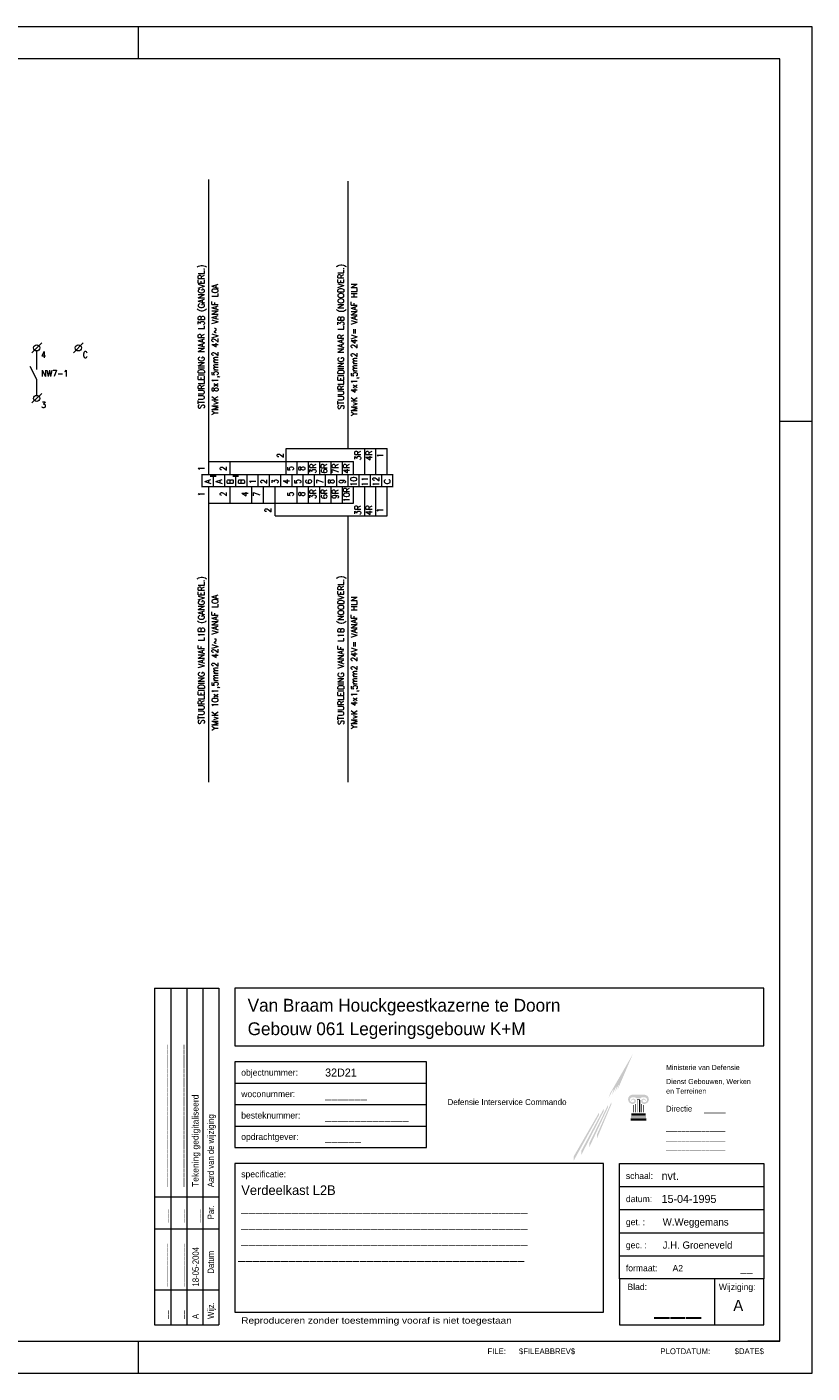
# Model space of a CAD drawing. Header units: metres. Extents: x 0 to 59.4, y 0 to 42.
# Tile 3 of 3: x 34.9 to 59.4, y 0 to 42. Entities that reach past the tile are written whole.
import ezdxf
from ezdxf.enums import TextEntityAlignment as Align

# ---------------------------------------------------------------- set-up
doc = ezdxf.new("R2010")
doc.units = ezdxf.units.M
doc.header["$MEASUREMENT"] = 0
doc.layers.add('Level 1', color=1, linetype='Continuous', lineweight=0)
doc.layers.add('Level 3', color=1, linetype='Continuous', lineweight=0)
doc.styles.add('Style-ENGINEERING', font='ENGINEERING.shx')
doc.styles.add('Style-LOW_RES_FILLED', font='LOW_RES_FILLED.shx')
doc.styles.add('Style-STANDARD', font='STANDARD.shx')
doc.styles.add('Style-WORKING', font='WORKING.shx')

# ---------------------------------------------------------------- blocks, each defined once
blk = doc.blocks.new('A2')
at = {"layer": 'Level 1', "color": 1, "linetype": 'Continuous', "lineweight": 0}
for p, q in [((5.94, 4.2), (0, 4.2)), ((3.84, 4.1), (3.84, 4.2)), ((5.94, 0), (5.94, 4.2)), ((5.84, 2.97), (5.94, 2.97)), ((3.84, 0), (3.84, 0.1)), ((0, 0), (5.94, 0))]:
    blk.add_line(p, q, dxfattribs=at)
at = {"layer": 'Level 1', "color": 140, "linetype": 'Continuous', "lineweight": 0}
blk.add_3dface([(0.1, 0.1), (5.84, 0.1), (5.84, 4.1), (0.1, 4.1)], dxfattribs=at)
blk = doc.blocks.new('OH_01')
at = {"layer": 'Level 3', "linetype": 'Continuous', "lineweight": 0}
for points in [[(-0.5347, 0.7585), (-0.529, 0.774), (-0.4588, 0.8954), (-0.5072, 0.7819), (-0.5034, 0.7955), (-0.5036, 0.7995), (-0.515, 0.7754), (-0.5106, 0.7894), (-0.5108, 0.7935), (-0.524, 0.7678), (-0.5191, 0.7824), (-0.5196, 0.7862)], [(-0.4209, 0.7684), (-0.4615, 0.7684), (-0.4616, 0.7683, 0.857143), (-0.4616, 0.7399), (-0.4615, 0.74), (-0.458, 0.74), (-0.4581, 0.7399, 0.413149), (-0.4494, 0.7491, 0.785342), (-0.4647, 0.7509, 1.045952), (-0.4629, 0.7501), (-0.4629, 0.7501, -1.010782), (-0.4539, 0.7475, -0.304542), (-0.4577, 0.745), (-0.4578, 0.745), (-0.4615, 0.745), (-0.4616, 0.745, -0.857143), (-0.4616, 0.7602), (-0.4615, 0.7602), (-0.4528, 0.7602), (-0.4528, 0.7602, -0.198171), (-0.4477, 0.7572), (-0.4478, 0.7574), (-0.4348, 0.7574), (-0.4349, 0.7572, -0.198171), (-0.4298, 0.7602), (-0.4299, 0.7602), (-0.4209, 0.7602), (-0.421, 0.7602, -0.857143), (-0.421, 0.745), (-0.4209, 0.745), (-0.4249, 0.745), (-0.4249, 0.745, -0.304542), (-0.4287, 0.7475, -1.010782), (-0.4197, 0.7501), (-0.4197, 0.7501, 1.045952), (-0.4179, 0.7509, 0.785342), (-0.4332, 0.7491, 0.413149), (-0.4245, 0.7399), (-0.4245, 0.74), (-0.4209, 0.74), (-0.421, 0.7399, 0.857143), (-0.421, 0.7683)]]:
    blk.add_hatch(color=1, dxfattribs=at).paths.add_polyline_path(points)
at = {"layer": 'Level 3', "linetype": 'Continuous', "lineweight": 0, "extrusion": (0, 0, -1)}
blk.add_hatch(color=1, dxfattribs=at).paths.add_polyline_path([(0.4361, 0.7136), (0.4361, 0.7542), (0.4464, 0.7542), (0.4464, 0.7136), (0.4444, 0.7136), (0.4444, 0.752), (0.4382, 0.752), (0.4382, 0.7136)])
at = {"layer": 'Level 3', "color": 1, "linetype": 'Continuous', "lineweight": 0}
for p, q in [((-1.95, 1.101), (-1.75, 1.101)), ((-1.95, 1.101), (-1.95, 0.05)), ((-1.9, 1.101), (-1.9, 0.05)), ((-1.85, 1.101), (-1.85, 0.05)), ((-1.8, 1.101), (-1.8, 0.05)), ((-1.75, 1.101), (-1.75, 0.05)), ((-1.7, 0.8042), (-1.1024, 0.8042)), ((-1.7, 0.7375), (-1.1024, 0.7375)), ((-0.4382, 0.752), (-0.4382, 0.7136)), ((-1.7, 0.6708), (-1.1024, 0.6708)), ((-0.5005, 0.482), (-0.05, 0.482)), ((-1.95, 0.45), (-1.75, 0.45)), ((-0.5005, 0.41), (-0.05, 0.41)), ((-1.95, 0.35), (-1.75, 0.35)), ((-0.5005, 0.338), (-0.05, 0.338)), ((-0.5005, 0.266), (-0.05, 0.266)), ((-1.95, 0.16), (-1.75, 0.16)), ((-1.95, 0.05), (-1.75, 0.05))]:
    blk.add_line(p, q, dxfattribs=at)
at = {"layer": 'Level 3', "color": 4, "linetype": 'Continuous', "lineweight": 0}
for q in [(0, 0.1), (-0.1, 0)]:
    blk.add_line((0, 0), q, dxfattribs=at)
at = {"layer": 'Level 3', "color": 253, "linetype": 'Continuous', "lineweight": 0}
for points in [[(-0.6194, 0.5938), (-0.5495, 0.7251), (-0.6194, 0.5806), (-0.5495, 0.7176)], [(-0.595, 0.6165), (-0.5367, 0.7358), (-0.595, 0.6035), (-0.5367, 0.7284)], [(-0.5706, 0.6446), (-0.526, 0.7449), (-0.5706, 0.6324), (-0.526, 0.7379)], [(-0.6436, 0.5754), (-0.5645, 0.7125), (-0.6436, 0.5621), (-0.5645, 0.705)]]:
    blk.add_solid(points, dxfattribs=at)
at = {"layer": 'Level 3', "color": 1, "linetype": 'Continuous', "lineweight": 0, "extrusion": (0, 0, -1)}
for points in [[(0.4586, 0.7136), (0.4565, 0.7136), (0.4586, 0.7369), (0.4565, 0.7369)], [(0.4525, 0.7136), (0.4505, 0.7136), (0.4525, 0.7391), (0.4505, 0.7391)]]:
    blk.add_solid(points, dxfattribs=at)
at = {"layer": 'Level 3', "color": 1, "linetype": 'Continuous', "lineweight": 0}
for points in [[(-0.4301, 0.7136), (-0.4321, 0.7136), (-0.4301, 0.7391), (-0.4321, 0.7391)], [(-0.424, 0.7136), (-0.426, 0.7136), (-0.424, 0.7369), (-0.426, 0.7369)], [(-0.4656, 0.6872), (-0.4169, 0.6872), (-0.4656, 0.6951), (-0.4169, 0.6951)], [(-0.4646, 0.6982), (-0.418, 0.6982), (-0.4646, 0.7004), (-0.418, 0.7004)], [(-0.4636, 0.7034), (-0.4189, 0.7034), (-0.4636, 0.7106), (-0.4189, 0.7106)]]:
    blk.add_solid(points, dxfattribs=at)
at = {"layer": 'Level 3', "color": 92, "linetype": 'Continuous', "lineweight": 0}
for points in [[(-1.7, 0.921), (-0.05, 0.921), (-0.05, 1.101), (-1.7, 1.101)], [(-1.7, 0.09), (-0.5505, 0.09), (-0.5505, 0.554), (-1.7, 0.554)], [(-0.5005, 0.05), (-0.05, 0.05), (-0.05, 0.194), (-0.5005, 0.194)], [(-0.05, 0.194), (-0.204, 0.194), (-0.204, 0.05), (-0.05, 0.05)]]:
    blk.add_3dface(points, dxfattribs=at)
at = {"layer": 'Level 3', "color": 1, "linetype": 'Continuous', "lineweight": 0}
for points in [[(-1.7, 0.604), (-1.1024, 0.604), (-1.1024, 0.871), (-1.7, 0.871)], [(-0.05, 0.194), (-0.5005, 0.194), (-0.5005, 0.554), (-0.05, 0.554)]]:
    blk.add_3dface(points, dxfattribs=at)
at = {"layer": 'Level 3', "color": 1, "linetype": 'Continuous', "lineweight": 0, "style": 'Style-WORKING'}
for s, height, p in [('objectnummer:', 0.02, (-1.68, 0.8377)), ('woconummer:', 0.02, (-1.68, 0.7709)), ('besteknummer:', 0.02, (-1.68, 0.7042)), ('opdrachtgever:', 0.02, (-1.68, 0.6375)), ('specificatie:', 0.02, (-1.6799, 0.5207)), ('schaal:', 0.02, (-0.4805, 0.5154)), ('datum:', 0.02, (-0.4805, 0.4434)), ('get. :', 0.02, (-0.4805, 0.3714)), ('gec. :', 0.02, (-0.4805, 0.2994)), ('formaat:', 0.02, (-0.4805, 0.2274)), ('Blad:', 0.02, (-0.4756, 0.169)), ('Wijziging:', 0.02, (-0.1907, 0.1688)), ('FILE:', 0.018, (-0.9121, -0.0318))]:
    blk.add_text(s, height=height, dxfattribs=at).set_placement(p, align=Align.MIDDLE_LEFT)
blk.add_text('Ministerie van Defensie', height=0.016, dxfattribs=at).set_placement((-0.3553, 0.8616), align=Align.TOP_LEFT)
at = {"layer": 'Level 3', "color": 2, "linetype": 'Continuous', "lineweight": 0, "style": 'Style-WORKING'}
blk.add_text('Defensie Interservice Commando', height=0.0187, dxfattribs=at).set_placement((-1.0367, 0.7455), align=Align.MIDDLE_LEFT)
at = {"layer": 'Level 3', "color": 1, "linetype": 'Continuous', "lineweight": 0, "style": 'Style-WORKING', "width": 0.900063}
for s, height, p in [('Aard van de wijziging', 0.019999, (-1.765, 0.48)), ('Par.', 0.02, (-1.765, 0.3798)), ('Datum', 0.02, (-1.765, 0.2104)), ('Wijz.', 0.02, (-1.765, 0.0689))]:
    blk.add_text(s, height=height, rotation=90, dxfattribs=at).set_placement(p)
at = {"layer": 'Level 3', "color": 254, "linetype": 'Continuous', "lineweight": 0, "style": 'Style-WORKING'}
blk.add_text('Directie', height=0.018, dxfattribs=at).set_placement((-0.3554, 0.734), align=Align.TOP_LEFT)
at = {"layer": 'Level 3', "color": 1, "linetype": 'Continuous', "lineweight": 0, "style": 'Style-WORKING', "width": 1.175022}
blk.add_text('Reproduceren zonder toestemming vooraf is niet toegestaan', height=0.02, dxfattribs=at).set_placement((-1.68, 0.0642), align=Align.MIDDLE_LEFT)
at = {"layer": 'Level 3', "color": 1, "linetype": 'Continuous', "lineweight": 0, "style": 'Style-WORKING'}
blk.add_text('$FILEABBREV$', height=0.018, dxfattribs=at).set_placement((-0.7264, -0.0318), align=Align.MIDDLE_CENTER)
at = {"layer": 'Level 3', "color": 1, "linetype": 'Continuous', "lineweight": 0, "style": 'Style-ENGINEERING'}
for s, p in [('PLOTDATUM:', (-0.2176, -0.0319)), ('$DATE$', (-0.0503, -0.0317))]:
    blk.add_text(s, height=0.018, dxfattribs=at).set_placement(p, align=Align.MIDDLE_RIGHT)
at = {"layer": 'Level 3', "color": 254, "linetype": 'Continuous', "lineweight": 0, "insert": (-0.3551, 0.8177), "char_height": 0.016, "attachment_point": 1, "line_spacing_factor": 1.117494, "style": 'Style-WORKING'}
blk.add_mtext('Dienst Gebouwen, Werken\\Pen Terreinen', dxfattribs=at)
at = {"layer": 'Level 3', "color": 92, "linetype": 'Continuous', "lineweight": 0, "style": 'Style-WORKING'}
for tag, p in [('OH_01_4149', (-1.66, 1.0477)), ('OH_01_4192', (-1.66, 0.9743))]:
    blk.add_attdef(tag, text='', height=0.04, dxfattribs=at).set_placement(p, align=Align.MIDDLE_LEFT)
at = {"layer": 'Level 3', "color": 254, "linetype": 'Continuous', "lineweight": 0, "style": 'Style-WORKING'}
for tag, height, p in [('OH_01_4129', 0.025, (-1.4184, 0.8377)), ('OH_01_4130', 0.025, (-1.4184, 0.7709)), ('OH_01_4180', 0.025, (-1.4184, 0.7042)), ('OH_01_4132', 0.025, (-1.4184, 0.6375)), ('OH_01_4140', 0.025, (-0.3693, 0.5153)), ('OH_01_4141', 0.025, (-0.3693, 0.4433)), ('OH_01_4193', 0.0225, (-0.3658, 0.3714)), ('OH_01_4194', 0.0225, (-0.3658, 0.2994)), ('OH_01_4146', 0.02, (-0.335, 0.2273))]:
    blk.add_attdef(tag, text='', height=height, dxfattribs=at).set_placement(p, align=Align.MIDDLE_LEFT)
blk.add_attdef('OH_01_4186', text='', height=0.018, dxfattribs=at).set_placement((-0.2366, 0.734), align=Align.TOP_LEFT)
at = {"layer": 'Level 3', "color": 1, "linetype": 'Continuous', "lineweight": 0, "style": 'Style-WORKING'}
for tag, p in [('OH_01_4188', (-0.3551, 0.6731)), ('OH_01_4189', (-0.3551, 0.6432)), ('OH_01_4190', (-0.3551, 0.6134))]:
    blk.add_attdef(tag, text='', height=0.016, dxfattribs=at).set_placement(p, align=Align.TOP_LEFT)
at = {"layer": 'Level 3', "color": 254, "linetype": 'Continuous', "lineweight": 0, "style": 'Style-WORKING'}
for tag, p in [('OH_01_4177', (-1.9237, 0.4805)), ('OH_01_4178', (-1.8729, 0.4805)), ('OH_01_4179', (-1.8231, 0.4805))]:
    blk.add_attdef(tag, text='', height=0.0199, rotation=90, dxfattribs=at).set_placement(p, align=Align.MIDDLE_LEFT)
at = {"layer": 'Level 3', "color": 254, "linetype": 'Continuous', "lineweight": 0, "style": 'Style-WORKING', "width": 0.900063}
for tag, p in [('OH_01_4167', (-1.9116, 0.37)), ('OH_01_4166', (-1.8628, 0.37)), ('OH_01_4165', (-1.813, 0.37)), ('OH_01_4169', (-1.9137, 0.1701)), ('OH_01_4168', (-1.8629, 0.1701)), ('OH_01_4164', (-1.8121, 0.1701)), ('OH_01_4171', (-1.911, 0.0686)), ('OH_01_4170', (-1.8622, 0.0686)), ('OH_01_4163', (-1.8124, 0.0686))]:
    blk.add_attdef(tag, p, '', height=0.02, rotation=90, dxfattribs=at)
at = {"layer": 'Level 3', "color": 2, "linetype": 'Continuous', "lineweight": 0, "style": 'Style-WORKING'}
for tag, p in [('OH_01_4057', (-1.6799, 0.4707)), ('OH_01_4058', (-1.6799, 0.4207)), ('OH_01_4059', (-1.6799, 0.3707)), ('OH_01_4060', (-1.6799, 0.3207)), ('OH_01_4061', (-1.6899, 0.2707))]:
    blk.add_attdef(tag, text='', height=0.03, dxfattribs=at).set_placement(p, align=Align.MIDDLE_LEFT)
at = {"layer": 'Level 3', "color": 254, "linetype": 'Continuous', "lineweight": 0, "style": 'Style-WORKING'}
blk.add_attdef('OH_01_4147', text='', height=0.025, dxfattribs=at).set_placement((-0.1042, 0.23), align=Align.MIDDLE_CENTER)
at = {"layer": 'Level 3', "color": 92, "linetype": 'Continuous', "lineweight": 0, "style": 'Style-LOW_RES_FILLED'}
blk.add_attdef('OH_01_4150', text='', height=0.065, dxfattribs=at).set_placement((-0.3188, 0.12), align=Align.MIDDLE_CENTER)
at = {"layer": 'Level 3', "color": 2, "linetype": 'Continuous', "lineweight": 0, "style": 'Style-WORKING'}
blk.add_attdef('OH_01_4153', text='', height=0.035, dxfattribs=at).set_placement((-0.1301, 0.1109), align=Align.MIDDLE_CENTER)

msp = doc.modelspace()

# ---------------------------------------------------------------- linework, layer by layer
at = {"layer": 'Level 1', "color": 1, "linetype": 'Continuous', "lineweight": 0}
for p, q in [((40.577, 37.237), (40.577, 28.05)), ((44.919, 37.191), (44.919, 28.847)), ((35.074, 31.831), (35.378, 32.144)), ((36.372, 31.831), (36.675, 32.144)), ((35.222, 31.315), (35.222, 31.878)), ((35.222, 31.003), (35.021, 31.409)), ((35.222, 30.519), (35.222, 31.003)), ((35.074, 30.269), (35.378, 30.566)), ((43.001, 28.44), (43.001, 28.847)), ((43.005, 28.847), (46.146, 28.847)), ((45.449, 28.05), (45.449, 28.847)), ((45.8, 28.05), (45.8, 28.847)), ((46.15, 28.05), (46.15, 28.847)), ((40.577, 28.44), (45.105, 28.44)), ((41.251, 28.05), (41.251, 28.44)), ((43.001, 28.05), (43.001, 28.44)), ((43.349, 28.05), (43.349, 28.44)), ((43.7, 28.05), (43.7, 28.44)), ((44.052, 28.05), (44.052, 28.44)), ((44.402, 28.05), (44.402, 28.44)), ((44.753, 28.05), (44.753, 28.44)), ((45.103, 28.05), (45.103, 28.44)), ((40.372, 28.034), (46.314, 28.034)), ((40.376, 28.05), (40.376, 27.644)), ((40.636, 28.003), (40.816, 28.003)), ((40.636, 27.987), (40.816, 27.987)), ((40.726, 28.05), (40.726, 27.644)), ((41.074, 28.05), (41.074, 27.644)), ((41.333, 28.003), (41.513, 28.003)), ((41.333, 27.987), (41.513, 27.987)), ((41.423, 28.05), (41.423, 27.644)), ((41.773, 28.05), (41.773, 27.644)), ((42.122, 28.05), (42.122, 27.644)), ((42.472, 28.05), (42.472, 27.644)), ((42.824, 28.05), (42.824, 27.644)), ((43.173, 28.05), (43.173, 27.644)), ((43.521, 28.05), (43.521, 27.644)), ((43.872, 28.05), (43.872, 27.644)), ((44.222, 28.05), (44.222, 27.644)), ((44.574, 28.05), (44.574, 27.644)), ((44.919, 28.05), (44.919, 27.644)), ((45.271, 28.05), (45.271, 27.644)), ((45.618, 28.05), (45.618, 27.644)), ((45.97, 28.05), (45.97, 27.644)), ((46.32, 28.05), (46.32, 27.644)), ((40.372, 27.659), (46.314, 27.659)), ((40.577, 27.644), (40.577, 18.44)), ((41.251, 27.14), (41.251, 27.644)), ((41.933, 27.14), (41.933, 27.644)), ((42.294, 27.14), (42.294, 27.644)), ((42.656, 26.749), (42.656, 27.644)), ((43.349, 27.14), (43.349, 27.644)), ((43.7, 27.14), (43.7, 27.644)), ((44.052, 27.14), (44.052, 27.644)), ((44.402, 27.14), (44.402, 27.644)), ((44.753, 27.14), (44.753, 27.644)), ((45.103, 27.14), (45.103, 27.644)), ((45.449, 26.749), (45.449, 27.644)), ((45.8, 26.749), (45.8, 27.644)), ((46.15, 26.749), (46.15, 27.644)), ((40.577, 27.14), (45.105, 27.14)), ((42.654, 26.749), (46.146, 26.749)), ((44.919, 26.749), (44.919, 18.44))]:
    msp.add_line(p, q, dxfattribs=at)
for centre in [(35.222, 31.987), (36.519, 31.987), (35.222, 30.409)]:
    msp.add_circle(centre, 0.0957, dxfattribs=at)

# ---------------------------------------------------------------- block references
at = {"layer": 'Level 1', "color": 140, "linetype": 'Continuous', "lineweight": 0, "xscale": 10, "yscale": 10, "zscale": 10}
msp.add_blockref('A2', (0, 0), dxfattribs=at)
at = {"layer": 'Level 3', "color": 2, "linetype": 'Continuous', "lineweight": 0, "xscale": 10, "yscale": 10, "zscale": 10}
msp.add_blockref('OH_01', (58.4, 1), dxfattribs=at).add_auto_attribs({'OH_01_4057': 'Verdeelkast L2B                         ', 'OH_01_4058': '________________________________________', 'OH_01_4059': '________________________________________', 'OH_01_4060': '________________________________________', 'OH_01_4061': '________________________________________', 'OH_01_4129': '32D21 ', 'OH_01_4130': '_______', 'OH_01_4132': '______', 'OH_01_4140': 'nvt.        ', 'OH_01_4141': '15-04-1995  ', 'OH_01_4146': 'A2       ', 'OH_01_4147': '__', 'OH_01_4149': 'Van Braam Houckgeestkazerne te Doorn      ', 'OH_01_4150': '___', 'OH_01_4153': 'A', 'OH_01_4163': 'A ', 'OH_01_4164': '18-05-2004', 'OH_01_4165': '___', 'OH_01_4166': '___', 'OH_01_4167': '___', 'OH_01_4168': '__________', 'OH_01_4169': '__________', 'OH_01_4170': '__', 'OH_01_4171': '__', 'OH_01_4177': '______________________________', 'OH_01_4178': '______________________________', 'OH_01_4179': 'Tekening gedigitaliseerd      ', 'OH_01_4180': '______________', 'OH_01_4186': '_____', 'OH_01_4188': '_______________', 'OH_01_4189': '_______________', 'OH_01_4190': '_______________', 'OH_01_4192': 'Gebouw 061 Legeringsgebouw K+M            ', 'OH_01_4193': 'W.Weggemans      ', 'OH_01_4194': 'J.H. Groeneveld  '})

# ---------------------------------------------------------------- texts
at = {"layer": 'Level 1', "color": 1, "linetype": 'Continuous', "lineweight": 0, "style": 'Style-STANDARD'}
for s, height, p in [('STUURLEIDING NAAR L3B (GANGVERL.)', 0.1933, (40.454, 32.335)), ('STUURLEIDING NAAR L3B (NOODVERL.)', 0.1933, (44.804, 32.335)), ('YMvK 8x1,5mm2 42V~ VANAF L0A', 0.1933, (40.878, 31.938)), ('YMvK 4x1,5mm2 24V= VANAF HLN', 0.1933, (45.22, 31.936)), ('2', 0.193, (42.917, 28.629)), ('3R', 0.1933, (45.331, 28.629)), ('4R', 0.1933, (45.681, 28.629)), ('1', 0.193, (46.03, 28.628)), ('1', 0.193, (40.454, 28.222)), ('2', 0.193, (41.136, 28.222)), ('5', 0.193, (43.232, 28.222)), ('8', 0.193, (43.583, 28.222)), ('3R', 0.1933, (43.933, 28.223)), ('6R', 0.1933, (44.282, 28.222)), ('7R', 0.1933, (44.632, 28.223)), ('4R', 0.1933, (44.98, 28.223)), ('A', 0.193, (40.655, 27.816)), ('A', 0.193, (41.005, 27.816)), ('B', 0.193, (41.353, 27.816)), ('B', 0.193, (41.704, 27.816)), ('1', 0.193, (42.052, 27.815)), ('2', 0.193, (42.402, 27.816)), ('3', 0.193, (42.753, 27.816)), ('4', 0.193, (43.103, 27.816)), ('5', 0.193, (43.454, 27.816)), ('6', 0.193, (43.802, 27.815)), ('7', 0.193, (44.152, 27.816)), ('8', 0.193, (44.499, 27.816)), ('9', 0.193, (44.849, 27.816)), ('10', 0.1933, (45.202, 27.816)), ('11', 0.1933, (45.552, 27.815)), ('12', 0.1933, (45.9, 27.816)), ('C', 0.193, (46.249, 27.816)), ('1', 0.193, (40.454, 27.425)), ('2', 0.193, (41.136, 27.426)), ('4', 0.193, (41.814, 27.426)), ('7', 0.193, (42.175, 27.426)), ('5', 0.193, (43.232, 27.426)), ('8', 0.193, (43.583, 27.426)), ('3R', 0.1933, (43.933, 27.426)), ('6R', 0.1933, (44.282, 27.426)), ('9R', 0.1933, (44.632, 27.426)), ('10R', 0.1933, (44.98, 27.404)), ('2', 0.193, (42.532, 26.922)), ('3R', 0.1933, (45.331, 26.923)), ('4R', 0.1933, (45.681, 26.923)), ('1', 0.193, (46.03, 26.921)), ('STUURLEIDING VANAF L1B (GANGVERL.)', 0.1933, (40.454, 22.553)), ('STUURLEIDING VANAF L1B (NOODVERL.)', 0.1933, (44.804, 22.553)), ('YMvK 10x1,5mm2 42V~ VANAF L0A', 0.1933, (40.878, 22.172)), ('YMvK 4x1,5mm2 24V= VANAF HLN', 0.1933, (45.22, 22.17))]:
    msp.add_text(s, height=height, rotation=90, dxfattribs=at).set_placement(p, align=Align.CENTER)
for s, height, p in [('4', 0.193, (35.362, 31.675)), ('C', 0.193, (36.659, 31.675)), ('NW7-1', 0.1933, (35.362, 31.097)), ('3', 0.193, (35.362, 30.112))]:
    msp.add_text(s, height=height, dxfattribs=at).set_placement(p)

doc.saveas('drawing.dxf')
